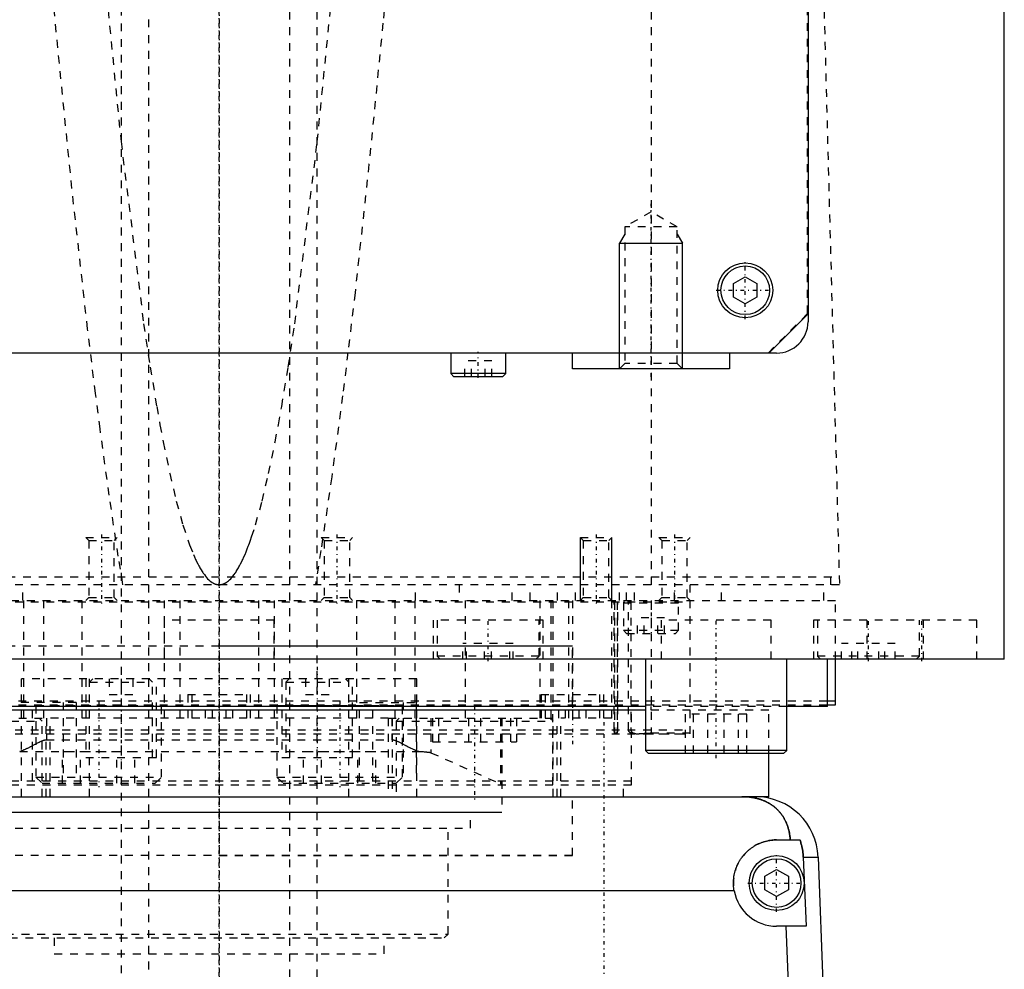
# Model space of a CAD drawing. Extents: x -120 to 120, y -92 to 634.
# Tile 3 of 10: x -25 to 100, y -14 to 106. Entities that reach past the tile are written whole.
import ezdxf

# ---------------------------------------------------------------- set-up
doc = ezdxf.new("R2010")
doc.units = 0
doc.linetypes.add('CENTER', pattern=[1.5, 0.45, -0.5, 0.05, -0.5])
doc.linetypes.add('DASHED', pattern=[2, 1, -1])
for name, color, linetype in [('AM_0', 7, 'CONTINUOUS'), ('AM_10', 7, 'CONTINUOUS'), ('AM_3', 7, 'DASHED'), ('AM_7', 7, 'CENTER')]:
    doc.layers.add(name, color=color, linetype=linetype)

msp = doc.modelspace()

# ---------------------------------------------------------------- linework, layer by layer
at = {"layer": 'AM_0', "color": 7, "linetype": 'CONTINUOUS'}
for p, q in [((75, 380), (75, 68)), ((100, 25), (100, 363)), ((65.5, 72.87), (67, 73.73)), ((65.5, 71.13), (65.5, 72.87)), ((67, 73.73), (68.5, 72.87)), ((68.5, 72.87), (68.5, 71.13)), ((67, 70.27), (65.5, 71.13)), ((68.5, 71.13), (67, 70.27)), ((70, 64), (75, 69)), ((71, 64), (-71, 64)), ((29.5, 64), (29.5, 61.4)), ((36.5, 61.4), (36.5, 64)), ((45, 62), (45, 64)), ((65, 64), (65, 62)), ((65, 62), (45, 62)), ((29.5, 61.4), (29.9, 61)), ((36.5, 61.4), (29.5, 61.4)), ((36.1, 61), (29.9, 61)), ((36.1, 61), (36.5, 61.4)), ((100, 25), (-100, 25)), ((40.35, 25), (40.35, 25)), ((54.29, 25), (54.29, 13.4)), ((72.29, 13.4), (72.29, 25)), ((77.5, 19), (77.5, 25)), ((78.5, 19.2), (78.5, 25)), ((88.79, 25), (88.79, 25.01)), ((54.29, 19), (-54.29, 19)), ((77.5, 19), (72.29, 19)), ((77.57, 19.7), (78.5, 19.7)), ((77.58, 19.2), (78.5, 19.2)), ((54.3, 18.5), (-54.3, 18.5)), ((54.29, 13.4), (54.69, 13)), ((72.29, 13.4), (54.29, 13.4)), ((71.89, 13), (54.69, 13)), ((70, 7.5), (70, 13)), ((71.89, 13), (72.29, 13.4)), ((-68.3, 7.5), (68.3, 7.5)), ((70, 7.5), (66.56, 7.5)), ((71, 2), (73.97, 2)), ((74.4, -0.2), (76.29, -0.2)), ((74.4, -0.2), (74.75, -9)), ((76.29, -0.2), (77.28, -26.54)), ((69.5, -2.63), (71, -1.77)), ((71, -1.77), (72.5, -2.63)), ((69.5, -4.37), (69.5, -2.63)), ((72.5, -2.63), (72.5, -4.37)), ((65.59, -4.5), (-65.59, -4.5)), ((71, -5.23), (69.5, -4.37)), ((72.5, -4.37), (71, -5.23)), ((74.75, -9), (71, -9)), ((72.97, -26.54), (72.2, -9))]:
    msp.add_line(p, q, dxfattribs=at)
for points in [[(72.74, 2, 0), (72.74, 2.05, 0), (72.73, 2.14, 0), (72.72, 2.23, 0), (72.72, 2.27, 0), (72.71, 2.32, 0), (72.7, 2.41, 0), (72.69, 2.5, 0), (72.68, 2.59, 0), (72.66, 2.68, 0), (72.65, 2.76, 0), (72.64, 2.81, 0), (72.63, 2.85, 0), (72.61, 2.94, 0), (72.6, 3.03, 0), (72.58, 3.11, 0), (72.56, 3.2, 0), (72.54, 3.28, 0), (72.52, 3.33, 0), (72.51, 3.37, 0), (72.49, 3.45, 0), (72.46, 3.53, 0), (72.45, 3.58, 0), (72.44, 3.62, 0), (72.41, 3.7, 0), (72.39, 3.78, 0), (72.37, 3.82, 0), (72.36, 3.86, 0), (72.33, 3.94, 0), (72.3, 4.01, 0), (72.27, 4.09, 0), (72.23, 4.17, 0), (72.2, 4.24, 0), (72.18, 4.28, 0), (72.17, 4.32, 0), (72.13, 4.39, 0), (72.1, 4.46, 0), (72.06, 4.54, 0), (72.02, 4.61, 0), (71.98, 4.68, 0), (71.96, 4.71, 0), (71.94, 4.75, 0), (71.9, 4.82, 0), (71.86, 4.89, 0), (71.82, 4.95, 0), (71.78, 5.02, 0), (71.73, 5.08, 0), (71.71, 5.12, 0), (71.69, 5.15, 0), (71.64, 5.21, 0), (71.6, 5.28, 0), (71.55, 5.34, 0), (71.5, 5.4, 0), (71.45, 5.46, 0), (71.43, 5.49, 0), (71.4, 5.52, 0), (71.35, 5.58, 0), (71.3, 5.64, 0), (71.25, 5.7, 0), (71.19, 5.75, 0), (71.14, 5.81, 0), (71.11, 5.84, 0), (71.08, 5.87, 0), (71.03, 5.92, 0), (70.97, 5.98, 0), (70.94, 6, 0), (70.91, 6.03, 0), (70.85, 6.08, 0), (70.79, 6.13, 0), (70.76, 6.16, 0), (70.73, 6.18, 0), (70.67, 6.23, 0), (70.6, 6.28, 0), (70.54, 6.33, 0), (70.47, 6.38, 0), (70.41, 6.43, 0), (70.37, 6.45, 0), (70.34, 6.47, 0), (70.27, 6.52, 0), (70.2, 6.56, 0), (70.13, 6.61, 0), (70.06, 6.65, 0), (69.99, 6.69, 0), (69.95, 6.71, 0), (69.91, 6.73, 0), (69.84, 6.77, 0), (69.76, 6.81, 0), (69.69, 6.85, 0), (69.61, 6.88, 0), (69.53, 6.92, 0), (69.5, 6.94, 0), (69.46, 6.95, 0), (69.38, 6.99, 0), (69.3, 7.02, 0), (69.22, 7.05, 0), (69.13, 7.08, 0), (69.05, 7.11, 0), (69.01, 7.13, 0), (68.97, 7.14, 0), (68.89, 7.17, 0), (68.8, 7.19, 0), (68.72, 7.22, 0), (68.63, 7.24, 0), (68.54, 7.27, 0), (68.5, 7.28, 0), (68.46, 7.29, 0), (68.37, 7.31, 0), (68.28, 7.33, 0), (68.23, 7.34, 0), (68.19, 7.35, 0), (68.1, 7.36, 0), (68.01, 7.38, 0), (67.96, 7.39, 0), (67.91, 7.4, 0), (67.82, 7.41, 0), (67.73, 7.42, 0), (67.64, 7.44, 0), (67.55, 7.45, 0), (67.45, 7.46, 0), (67.41, 7.46, 0), (67.36, 7.47, 0), (67.27, 7.47, 0), (67.17, 7.48, 0), (67.08, 7.49, 0), (66.99, 7.49, 0), (66.89, 7.49, 0), (66.85, 7.5, 0), (66.8, 7.5, 0), (66.7, 7.5, 0), (66.61, 7.5, 0), (66.56, 7.5, 0)], [(65.59, -4.5, 0), (65.58, -4.46, 0), (65.57, -4.37, 0), (65.55, -4.28, 0), (65.55, -4.23, 0), (65.54, -4.19, 0), (65.53, -4.1, 0), (65.52, -4.01, 0), (65.52, -3.92, 0), (65.51, -3.83, 0), (65.51, -3.74, 0), (65.5, -3.7, 0), (65.5, -3.65, 0), (65.5, -3.57, 0), (65.5, -3.48, 0), (65.5, -3.39, 0), (65.5, -3.31, 0), (65.51, -3.22, 0), (65.51, -3.18, 0), (65.51, -3.13, 0), (65.52, -3.04, 0), (65.53, -2.96, 0), (65.53, -2.91, 0), (65.54, -2.87, 0), (65.55, -2.78, 0), (65.56, -2.69, 0), (65.57, -2.65, 0), (65.57, -2.6, 0), (65.59, -2.52, 0), (65.61, -2.43, 0), (65.62, -2.34, 0), (65.64, -2.25, 0), (65.66, -2.17, 0), (65.68, -2.12, 0), (65.69, -2.08, 0), (65.71, -1.99, 0), (65.74, -1.91, 0), (65.76, -1.82, 0), (65.79, -1.74, 0), (65.82, -1.65, 0), (65.84, -1.61, 0), (65.85, -1.57, 0), (65.88, -1.48, 0), (65.92, -1.4, 0), (65.95, -1.32, 0), (65.99, -1.23, 0), (66.03, -1.15, 0), (66.05, -1.11, 0), (66.06, -1.07, 0), (66.11, -0.99, 0), (66.15, -0.91, 0), (66.19, -0.83, 0), (66.23, -0.76, 0), (66.28, -0.68, 0), (66.3, -0.64, 0), (66.32, -0.6, 0), (66.37, -0.53, 0), (66.42, -0.45, 0), (66.47, -0.38, 0), (66.52, -0.31, 0), (66.57, -0.24, 0), (66.6, -0.2, 0), (66.62, -0.17, 0), (66.68, -0.1, 0), (66.73, -0.03, 0), (66.76, 0, 0), (66.79, 0.04, 0), (66.84, 0.1, 0), (66.9, 0.17, 0), (66.93, 0.2, 0), (66.96, 0.23, 0), (67.02, 0.29, 0), (67.08, 0.35, 0), (67.14, 0.41, 0), (67.2, 0.47, 0), (67.26, 0.53, 0), (67.29, 0.56, 0), (67.32, 0.59, 0), (67.39, 0.65, 0), (67.45, 0.7, 0), (67.52, 0.76, 0), (67.59, 0.81, 0), (67.66, 0.87, 0), (67.69, 0.89, 0), (67.73, 0.92, 0), (67.8, 0.97, 0), (67.87, 1.02, 0), (67.95, 1.07, 0), (68.02, 1.12, 0), (68.1, 1.17, 0), (68.14, 1.2, 0), (68.17, 1.22, 0), (68.25, 1.26, 0), (68.33, 1.31, 0), (68.41, 1.35, 0), (68.49, 1.39, 0), (68.57, 1.44, 0), (68.61, 1.46, 0), (68.66, 1.48, 0), (68.74, 1.51, 0), (68.82, 1.55, 0), (68.91, 1.59, 0), (68.99, 1.62, 0), (69.08, 1.65, 0), (69.12, 1.67, 0), (69.17, 1.69, 0), (69.25, 1.72, 0), (69.34, 1.74, 0), (69.38, 1.76, 0), (69.43, 1.77, 0), (69.52, 1.8, 0), (69.61, 1.82, 0), (69.65, 1.83, 0), (69.7, 1.84, 0), (69.79, 1.86, 0), (69.88, 1.88, 0), (69.97, 1.9, 0), (70.06, 1.92, 0), (70.15, 1.93, 0), (70.19, 1.94, 0), (70.24, 1.95, 0), (70.33, 1.96, 0), (70.42, 1.97, 0), (70.51, 1.98, 0), (70.6, 1.99, 0), (70.69, 1.99, 0), (70.73, 1.99, 0), (70.78, 2, 0), (70.87, 2, 0), (70.96, 2, 0), (71, 2, 0)], [(73.97, 2, 0), (73.99, 1.94, 0), (74.03, 1.83, 0), (74.07, 1.71, 0), (74.09, 1.65, 0), (74.1, 1.59, 0), (74.14, 1.47, 0), (74.17, 1.34, 0), (74.2, 1.22, 0), (74.23, 1.1, 0), (74.26, 0.97, 0), (74.27, 0.91, 0), (74.28, 0.85, 0), (74.3, 0.72, 0), (74.32, 0.6, 0), (74.34, 0.47, 0), (74.35, 0.35, 0), (74.37, 0.23, 0), (74.37, 0.16, 0), (74.38, 0.1, 0), (74.39, -0.02, 0), (74.39, -0.14, 0), (74.4, -0.2, 0)]]:
    msp.add_polyline3d(points, dxfattribs=at)
for centre, radius in [((67, 72), 3.5), ((67, 72), 3.1), ((71, -3.5), 3.5), ((71, -3.5), 3.1)]:
    msp.add_circle(centre, radius, dxfattribs=at)
for centre, radius, start, end in [((71, 68), 4, 270, 0), ((68.3, -0.5), 8, 2.139, 90), ((71, -3.5), 5.5, 190.4757, 270)]:
    msp.add_arc(centre, radius, start, end, dxfattribs=at)
at = {"layer": 'AM_10', "color": 7, "linetype": 'CONTINUOUS'}
for p, q in [((51.68, 79.17), (51, 78)), ((58.32, 79.17), (59, 78)), ((51, 62), (51, 78)), ((51, 78), (59, 78)), ((59, 62), (59, 78)), ((46, 32.5), (46, 40.5)), ((50, 32.5), (50, 40.5))]:
    msp.add_line(p, q, dxfattribs=at)
at = {"layer": 'AM_3', "color": 6, "linetype": 'DASHED'}
for p, q in [((-9, 600.5), (-9, -59.5)), ((9, -59.5), (9, 600.5)), ((-12.5, 388), (-12.5, -17.5)), ((12.5, -17.5), (12.5, 388)), ((74.95, 69.05), (74.95, 374.95)), ((55.06, 34.5), (55.06, 116.6)), ((76.83, 115.63), (79, 34.5)), ((55, 82), (51.68, 80.08)), ((58.32, 80.08), (55, 82)), ((51.68, 80.08), (51.68, 62.68)), ((58.32, 80.08), (51.68, 80.08)), ((58.32, 62.68), (58.32, 80.08)), ((69.95, 64.05), (74.95, 69.05)), ((-69.95, 64.05), (69.95, 64.05)), ((31.27, 61), (31.27, 63)), ((34.73, 63), (31.27, 63)), ((32.13, 61), (32.13, 63)), ((33.87, 61), (33.87, 63)), ((34.73, 61), (34.73, 63)), ((51.68, 62.68), (51, 62)), ((58.32, 62.68), (51.68, 62.68)), ((59, 62), (58.32, 62.68)), ((-15.75, 58.84), (-15.75, 58.88)), ((-17, 40.5), (-16.62, 40.12)), ((-17, 40.5), (-13, 40.5)), ((-13.38, 40.12), (-13, 40.5)), ((13, 40.5), (13.38, 40.12)), ((13, 40.5), (17, 40.5)), ((16.62, 40.12), (17, 40.5)), ((46, 40.5), (46.38, 40.12)), ((46, 40.5), (50, 40.5)), ((49.62, 40.12), (50, 40.5)), ((56, 40.5), (56.38, 40.12)), ((56, 40.5), (60, 40.5)), ((59.62, 40.12), (60, 40.5)), ((-16.62, 40.12), (-16.62, 32.88)), ((-16.62, 40.12), (-13.38, 40.12)), ((-13.38, 32.88), (-13.38, 40.12)), ((13.38, 40.12), (13.38, 32.88)), ((13.38, 40.12), (16.62, 40.12)), ((16.62, 32.88), (16.62, 40.12)), ((46.38, 40.12), (46.38, 32.88)), ((46.38, 40.12), (49.62, 40.12)), ((49.62, 32.88), (49.62, 40.12)), ((56.38, 40.12), (56.38, 32.88)), ((56.38, 40.12), (59.62, 40.12)), ((59.62, 32.88), (59.62, 40.12)), ((-78.97, 35.5), (78.97, 35.5)), ((60, 15.5), (60, 35.5)), ((77.86, 35.5), (77.86, 34.5)), ((79, 34.5), (-79, 34.5)), ((-25, 32.5), (-25, 34.5)), ((25, 32.5), (25, 34.5)), ((30.58, 34.5), (30.58, 32.5)), ((37.31, 32.5), (37.31, 34.5)), ((39.62, 32.5), (39.62, 34.5)), ((43.08, 32.5), (43.08, 34.5)), ((45.38, 32.5), (45.38, 34.5)), ((50, 17.5), (50, 34.5)), ((51, 32.5), (51, 34.5)), ((51.9, 32.5), (51.9, 34.5)), ((52.9, 32.5), (52.9, 34.5)), ((58, 32.5), (58, 34.5)), ((64, 32.5), (64, 34.5)), ((77, 32.5), (77, 34.5)), ((-16.62, 32.88), (-17, 32.5)), ((-16.62, 32.88), (-13.38, 32.88)), ((-13, 32.5), (-13.38, 32.88)), ((13.38, 32.88), (13, 32.5)), ((13.38, 32.88), (16.62, 32.88)), ((17, 32.5), (16.62, 32.88)), ((46.38, 32.88), (46, 32.5)), ((46.38, 32.88), (49.62, 32.88)), ((50, 32.5), (49.62, 32.88)), ((56.38, 32.88), (56, 32.5)), ((56.38, 32.88), (59.62, 32.88)), ((60, 32.5), (59.62, 32.88)), ((-78.5, 32.5), (78.5, 32.5)), ((-60, 32.3), (60, 32.3)), ((-24.92, 32.5), (-24.92, 17.5)), ((-22.36, 32.5), (-22.36, 17.5)), ((-17.5, 32.5), (-17.5, 17.5)), ((-7, 32.5), (-7, 17.5)), ((-5, 32.5), (-5, 17.5)), ((5, 32.5), (5, 17.5)), ((7, 32.5), (7, 17.5)), ((17.5, 32.5), (17.5, 17.5)), ((22.36, 32.5), (22.36, 17.5)), ((24.92, 32.5), (24.92, 17.5)), ((31.31, 32.5), (31.31, 17.5)), ((40.83, 32.5), (40.83, 17.5)), ((42.23, 32.5), (42.23, 17.5)), ((42.5, 32.5), (42.5, 19.2)), ((44.5, 32.5), (44.5, 17.5)), ((45, 32.5), (45, 17.5)), ((50.32, 16), (50.32, 32.3)), ((50.36, 32.3), (50.36, 16)), ((50.69, 32.3), (50.69, 16)), ((50.79, 16), (50.79, 32.3)), ((51.5, 32.2), (51.5, 28.7)), ((51.5, 32.2), (58.5, 32.2)), ((52.15, 16), (52.15, 32.3)), ((52.44, 32.3), (52.44, 16)), ((55, 32.3), (55, 15.5)), ((58.5, 28.7), (58.5, 32.2)), ((78.5, 25), (78.5, 32.5)), ((53.27, 28.3), (53.27, 30.3)), ((56.73, 30.3), (53.27, 30.3)), ((54.13, 28.3), (54.13, 30.3)), ((55.87, 28.3), (55.87, 30.3)), ((56.73, 28.3), (56.73, 30.3)), ((-7, 30), (-7, 25)), ((7, 30), (-7, 30)), ((7, 25), (7, 30)), ((27.25, 30), (27.25, 25)), ((41.25, 30), (27.25, 30)), ((27.75, 30), (27.75, 25.4)), ((40.75, 25.4), (40.75, 30)), ((41.25, 25), (41.25, 30)), ((56.29, 30), (56.29, 25)), ((70.29, 30), (56.29, 30)), ((70.29, 25), (70.29, 30)), ((75.69, 30), (75.69, 25)), ((96.5, 30), (75.69, 30)), ((76.19, 30), (76.19, 25.4)), ((82.5, 30), (82.5, 25)), ((89.19, 25.4), (89.19, 30)), ((89.69, 25), (89.69, 30)), ((96.5, 25), (96.5, 30)), ((51.5, 28.7), (51.9, 28.3)), ((51.5, 28.7), (58.5, 28.7)), ((51.9, 28.3), (58.1, 28.3)), ((58.1, 28.3), (58.5, 28.7)), ((-45, 26.7), (45, 26.7)), ((0, 26.7), (45, 26.7)), ((31.05, 25), (31.05, 27)), ((37.45, 27), (31.05, 27)), ((31.5, 25), (31.5, 27)), ((33.8, 25), (33.8, 27)), ((34.7, 25), (34.7, 27)), ((37, 25), (37, 27)), ((37.45, 25), (37.45, 27)), ((45, 19.2), (45, 26.7)), ((79.25, 25), (79.25, 27)), ((86.12, 27), (79.25, 27)), ((80.58, 25), (80.58, 27)), ((81.36, 25), (81.36, 27)), ((84.01, 25), (84.01, 27)), ((84.8, 25), (84.8, 27)), ((86.12, 25), (86.12, 27)), ((27.75, 25.4), (28.15, 25)), ((40.75, 25.4), (27.75, 25.4)), ((40.35, 25), (40.75, 25.4)), ((76.19, 25.4), (76.59, 25)), ((89.19, 25.4), (76.19, 25.4)), ((88.79, 25.01), (89.19, 25.4)), ((-25.16, 7.5), (-25.16, 22.5)), ((25.16, 22.5), (-25.16, 22.5)), ((-17, 22.5), (-17, 12.5)), ((-16.1, 22.5), (-16.5, 22.1)), ((-16.5, 7.5), (-16.5, 22.5)), ((-16.5, 22.1), (-8.5, 22.1)), ((-14, 22.5), (-14, 20.5)), ((-12.5, 22.5), (-12.5, 20.5)), ((-11, 22.5), (-11, 20.5)), ((-8.5, 22.1), (-8.9, 22.5)), ((-8.5, 12.5), (-8.5, 22.1)), ((-8, 12.5), (-8, 22.5)), ((8, 22.5), (8, 12.5)), ((8.9, 22.5), (8.5, 22.1)), ((8.5, 22.1), (8.5, 12.5)), ((8.5, 22.1), (16.5, 22.1)), ((11, 22.5), (11, 20.5)), ((12.5, 22.5), (12.5, 20.5)), ((14, 22.5), (14, 20.5)), ((16.5, 22.1), (16.1, 22.5)), ((16.5, 7.5), (16.5, 22.5)), ((17, 12.5), (17, 22.5)), ((25.16, 7.5), (25.16, 22.5)), ((-14, 20.5), (-11, 20.5)), ((-4, 20.5), (-4, 17.5)), ((-4, 20.5), (4, 20.5)), ((-3.5, 20.5), (-3.5, 17.5)), ((3.5, 17.5), (3.5, 20.5)), ((4, 17.5), (4, 20.5)), ((11, 20.5), (14, 20.5)), ((41, 20.5), (41, 17.5)), ((41, 20.5), (49, 20.5)), ((41.5, 20.5), (41.5, 17.5)), ((48.5, 17.5), (48.5, 20.5)), ((49, 17.5), (49, 20.5)), ((-77.58, 19.2), (77.58, 19.2)), ((-77.57, 19.7), (77.57, 19.7)), ((-18.23, 19.5), (-25.44, 19.5)), ((-23.77, 9.5), (-23.77, 19.5)), ((-23.25, 19.2), (-23.35, 19.1)), ((-23.35, 19.1), (-23.35, 10)), ((-23.35, 19.1), (-7.35, 19.1)), ((-19.89, 19.5), (-19.89, 9.5)), ((-18.23, 19.5), (-18.23, 9.5)), ((-7.35, 19.1), (-7.45, 19.2)), ((-7.35, 10), (-7.35, 19.1)), ((7.45, 19.2), (7.35, 19.1)), ((7.35, 19.1), (7.35, 10)), ((7.35, 19.1), (23.35, 19.1)), ((17.89, 19.5), (25.09, 19.5)), ((17.89, 9.5), (17.89, 19.5)), ((19.55, 9.5), (19.55, 19.5)), ((23.35, 19.1), (23.25, 19.2)), ((23.35, 10), (23.35, 19.1)), ((23.43, 19.5), (23.43, 9.5)), ((25.09, 19.5), (25.09, 9.5)), ((42.5, 9), (42.5, 19.2)), ((52.5, 9), (52.5, 19.2)), ((72.29, 19), (54.29, 19)), ((55, 18.5), (55, 19)), ((-1.73, 17.5), (-1.73, 18.5)), ((-0.87, 17.5), (-0.87, 18.5)), ((0.87, 17.5), (0.87, 18.5)), ((1.73, 17.5), (1.73, 18.5)), ((43.27, 17.5), (43.27, 18.5)), ((44.13, 17.5), (44.13, 18.5)), ((45.87, 17.5), (45.87, 18.5)), ((46.73, 17.5), (46.73, 18.5)), ((70, 18.5), (54.3, 18.5)), ((59.38, 13), (59.38, 18)), ((67.19, 18), (59.38, 18)), ((60.43, 13), (60.43, 18)), ((62.24, 13), (62.24, 18)), ((64.33, 13), (64.33, 18)), ((66.14, 13), (66.14, 18)), ((67.19, 13), (67.19, 18)), ((70, 13), (70, 18.5)), ((-43.53, 17.5), (-21.53, 17.5)), ((-42.53, 17.1), (-22.53, 17.1)), ((-22.53, 17.1), (-22.93, 17.5)), ((-22.53, 7.5), (-22.53, 17.1)), ((-22.03, 7.5), (-22.03, 17.5)), ((-22, 17.5), (-22, 14.74)), ((21.53, 17.5), (-21.53, 17.5)), ((-21.53, 7.5), (-21.53, 17.5)), ((21.53, 17.5), (21.53, 7.5)), ((21.53, 17.5), (43.53, 17.5)), ((22, 17.5), (22, 14.74)), ((22.03, 17.5), (22.03, 7.5)), ((22.93, 17.5), (22.53, 17.1)), ((22.53, 17.1), (22.53, 7.5)), ((22.53, 17.1), (42.53, 17.1)), ((26.96, 17.5), (26.96, 13.1)), ((27.19, 17.5), (27.19, 14.5)), ((27.95, 17.5), (27.95, 14.5)), ((31.77, 17.5), (31.77, 14.5)), ((33.28, 17.5), (33.28, 14.5)), ((35.82, 17.5), (35.82, 9.14)), ((36, 17.5), (36, 5.5)), ((37.11, 17.5), (37.11, 14.5)), ((37.86, 17.5), (37.86, 14.5)), ((42.53, 17.1), (42.13, 17.5)), ((42.53, 7.5), (42.53, 17.1)), ((43.03, 7.5), (43.03, 17.5)), ((50, 17.5), (43.53, 17.5)), ((43.53, 7.5), (43.53, 17.5)), ((-60, 16), (60, 16)), ((-60, 15.5), (60, 15.5)), ((54.31, 15.5), (60, 15.5)), ((60, 15.57), (55, 15.57)), ((-23.77, 14.01), (-23.35, 14.24)), ((-22.03, 14.74), (22.03, 14.74)), ((23.35, 14.24), (23.43, 14.2)), ((27.19, 14.5), (37.86, 14.5)), ((-25.41, 13.27), (25.41, 13.27)), ((-19.97, 9.2), (-19.97, 13.2)), ((-10.73, 13.2), (-19.97, 13.2)), ((-17.66, 9.2), (-17.66, 13.2)), ((-13.04, 9.2), (-13.04, 13.2)), ((-10.73, 9.2), (-10.73, 13.2)), ((10.73, 9.2), (10.73, 13.2)), ((19.97, 13.2), (10.73, 13.2)), ((13.04, 9.2), (13.04, 13.2)), ((17.66, 9.2), (17.66, 13.2)), ((19.97, 9.2), (19.97, 13.2)), ((25.1, 13.38), (25.16, 13.36)), ((26.96, 13.1), (35.82, 9.14)), ((-17, 12.5), (-8, 12.5)), ((8, 12.5), (17, 12.5)), ((-52.5, 9.5), (52.5, 9.5)), ((-52.5, 9), (52.5, 9)), ((-23.35, 10), (-22.55, 9.2)), ((-23.35, 10), (-7.35, 10)), ((-22.55, 9.2), (-8.15, 9.2)), ((-8.15, 9.2), (-7.35, 10)), ((7.35, 10), (8.15, 9.2)), ((7.35, 10), (23.35, 10)), ((8.15, 9.2), (22.55, 9.2)), ((22.55, 9.2), (23.35, 10)), ((51.5, 7.5), (51.5, 9)), ((45, 0), (45, 7.5)), ((45, 0), (45, 7.5)), ((-36, 5.52), (36, 5.52)), ((36, 5.5), (-36, 5.5)), ((32, 3.5), (32, 5.5)), ((-32, 3.5), (32, 3.5)), ((29.17, -10), (29.17, 3.5)), ((45, 0), (-45, 0)), ((0, 0), (45, 0)), ((-29.18, -10), (29.17, -10)), ((28.67, -10.5), (29.17, -10)), ((-28.68, -10.5), (28.67, -10.5)), ((-21, -10.5), (-21, -12.5)), ((21, -12.5), (21, -10.5)), ((-21, -12.5), (21, -12.5))]:
    msp.add_line(p, q, dxfattribs=at)
for points in [[(-15.75, 58.88, 0), (-16.76, 67.08, 0), (-18.76, 84.99, 0), (-20.75, 104.91, 0), (-21.74, 115.63, 0)], [(-14.95, 115.63, 0), (-12.5, 90.94, 0), (-9.62, 67.74, 0), (-8.79, 62.22, 0), (-7.96, 57.2, 0), (-7.54, 54.88, 0), (-7.13, 52.68, 0), (-6.29, 48.66, 0), (-5.46, 45.14, 0), (-4.62, 42.12, 0), (-3.78, 39.6, 0), (-3.29, 38.36, 0), (-3.15, 38.04, 0), (-3.01, 37.73, 0), (-2.94, 37.59, 0), (-2.87, 37.44, 0), (-2.73, 37.16, 0), (-2.59, 36.89, 0), (-2.52, 36.77, 0), (-2.45, 36.64, 0), (-2.31, 36.41, 0), (-2.17, 36.18, 0), (-2.1, 36.07, 0), (-2.03, 35.97, 0), (-1.89, 35.78, 0), (-1.75, 35.59, 0), (-1.61, 35.43, 0), (-1.47, 35.27, 0), (-1.33, 35.13, 0), (-1.26, 35.07, 0), (-1.19, 35.01, 0), (-1.05, 34.89, 0), (-0.91, 34.8, 0), (-0.83, 34.74, 0), (-0.81, 34.73, 0), (-0.78, 34.72, 0), (-0.77, 34.71, 0), (-0.76, 34.71, 0), (-0.74, 34.69, 0), (-0.71, 34.68, 0), (-0.69, 34.67, 0), (-0.67, 34.66, 0), (-0.64, 34.65, 0), (-0.63, 34.64, 0), (-0.62, 34.64, 0), (-0.6, 34.63, 0), (-0.57, 34.62, 0), (-0.55, 34.61, 0), (-0.53, 34.6, 0), (-0.5, 34.59, 0), (-0.49, 34.59, 0), (-0.48, 34.58, 0), (-0.46, 34.57, 0), (-0.43, 34.57, 0), (-0.42, 34.56, 0), (-0.41, 34.56, 0), (-0.39, 34.55, 0), (-0.36, 34.55, 0), (-0.35, 34.54, 0), (-0.34, 34.54, 0), (-0.32, 34.54, 0), (-0.29, 34.53, 0), (-0.27, 34.53, 0), (-0.25, 34.52, 0), (-0.22, 34.52, 0), (-0.21, 34.52, 0), (-0.2, 34.51, 0), (-0.18, 34.51, 0), (-0.15, 34.51, 0), (-0.13, 34.51, 0), (-0.11, 34.5, 0), (-0.08, 34.5, 0), (-0.07, 34.5, 0), (-0.06, 34.5, 0), (-0.04, 34.5, 0), (-0.01, 34.5, 0), (0, 34.5, 0)], [(0, 34.5, 0), (0.01, 34.5, 0), (0.04, 34.5, 0), (0.06, 34.5, 0), (0.07, 34.5, 0), (0.08, 34.5, 0), (0.11, 34.5, 0), (0.13, 34.51, 0), (0.15, 34.51, 0), (0.18, 34.51, 0), (0.2, 34.51, 0), (0.21, 34.52, 0), (0.22, 34.52, 0), (0.25, 34.52, 0), (0.27, 34.53, 0), (0.29, 34.53, 0), (0.32, 34.54, 0), (0.34, 34.54, 0), (0.35, 34.54, 0), (0.36, 34.55, 0), (0.39, 34.55, 0), (0.41, 34.56, 0), (0.42, 34.56, 0), (0.43, 34.57, 0), (0.46, 34.57, 0), (0.48, 34.58, 0), (0.49, 34.59, 0), (0.5, 34.59, 0), (0.53, 34.6, 0), (0.55, 34.61, 0), (0.57, 34.62, 0), (0.6, 34.63, 0), (0.62, 34.64, 0), (0.63, 34.64, 0), (0.64, 34.65, 0), (0.67, 34.66, 0), (0.69, 34.67, 0), (0.71, 34.68, 0), (0.74, 34.69, 0), (0.76, 34.71, 0), (0.77, 34.71, 0), (0.78, 34.72, 0), (0.81, 34.73, 0), (0.83, 34.74, 0), (0.85, 34.76, 0), (0.88, 34.77, 0), (0.9, 34.79, 0), (0.91, 34.8, 0), (0.92, 34.8, 0), (0.95, 34.82, 0), (0.97, 34.83, 0), (1.05, 34.89, 0), (1.19, 35.01, 0), (1.26, 35.07, 0), (1.33, 35.13, 0), (1.47, 35.27, 0), (1.61, 35.43, 0), (1.75, 35.59, 0), (1.89, 35.78, 0), (2.03, 35.97, 0), (2.1, 36.07, 0), (2.17, 36.18, 0), (2.31, 36.41, 0), (2.45, 36.64, 0), (2.52, 36.77, 0), (2.59, 36.89, 0), (2.73, 37.16, 0), (2.87, 37.44, 0), (2.94, 37.59, 0), (3.01, 37.73, 0), (3.15, 38.04, 0), (3.29, 38.36, 0), (3.43, 38.7, 0), (3.57, 39.05, 0), (3.71, 39.41, 0), (3.78, 39.6, 0), (3.85, 39.79, 0), (3.99, 40.18, 0), (4.13, 40.59, 0), (4.62, 42.12, 0), (5.46, 45.14, 0), (6.29, 48.66, 0), (7.13, 52.68, 0), (7.54, 54.88, 0), (7.96, 57.2, 0), (8.79, 62.22, 0), (9.62, 67.74, 0), (12.5, 90.94, 0), (14.95, 115.63, 0)], [(21.74, 115.63, 0), (20.86, 106.04, 0), (19.08, 88.06, 0), (17.3, 71.69, 0), (16.4, 64.1, 0)], [(16.4, 64.1, 0), (15.71, 58.58, 0), (14.34, 48.23, 0), (12.95, 38.84, 0), (12.26, 34.5, 0)], [(-12.26, 34.5, 0), (-12.85, 38.14, 0), (-14.01, 45.91, 0), (-15.17, 54.36, 0), (-15.75, 58.84, 0)], [(50.43, 15.5, 0), (50.43, 15.5, 0), (50.43, 15.5, 0), (50.43, 15.5, 0), (50.43, 15.5, 0), (50.42, 15.5, 0), (50.42, 15.5, 0), (50.42, 15.5, 0), (50.42, 15.5, 0), (50.42, 15.5, 0), (50.42, 15.5, 0), (50.41, 15.5, 0), (50.41, 15.5, 0), (50.41, 15.51, 0), (50.41, 15.51, 0), (50.41, 15.51, 0), (50.41, 15.51, 0), (50.4, 15.51, 0), (50.4, 15.51, 0), (50.4, 15.51, 0), (50.4, 15.51, 0), (50.4, 15.52, 0), (50.4, 15.52, 0), (50.4, 15.52, 0), (50.39, 15.52, 0), (50.39, 15.52, 0), (50.39, 15.52, 0), (50.39, 15.52, 0), (50.39, 15.53, 0), (50.39, 15.53, 0), (50.39, 15.53, 0), (50.38, 15.53, 0), (50.38, 15.54, 0), (50.38, 15.54, 0), (50.38, 15.54, 0), (50.38, 15.54, 0), (50.38, 15.54, 0), (50.38, 15.55, 0), (50.37, 15.55, 0), (50.37, 15.55, 0), (50.37, 15.56, 0), (50.37, 15.56, 0), (50.37, 15.56, 0), (50.37, 15.56, 0), (50.37, 15.57, 0), (50.37, 15.57, 0), (50.36, 15.57, 0), (50.36, 15.58, 0), (50.36, 15.58, 0), (50.36, 15.58, 0), (50.36, 15.59, 0), (50.36, 15.59, 0), (50.36, 15.6, 0), (50.36, 15.6, 0), (50.36, 15.6, 0), (50.36, 15.6, 0), (50.35, 15.61, 0), (50.35, 15.61, 0), (50.35, 15.62, 0), (50.35, 15.62, 0), (50.35, 15.63, 0), (50.35, 15.63, 0), (50.35, 15.63, 0), (50.35, 15.64, 0), (50.35, 15.64, 0), (50.35, 15.64, 0), (50.35, 15.65, 0), (50.34, 15.65, 0), (50.34, 15.66, 0), (50.34, 15.66, 0), (50.34, 15.66, 0), (50.34, 15.67, 0), (50.34, 15.67, 0), (50.34, 15.68, 0), (50.34, 15.68, 0), (50.34, 15.69, 0), (50.34, 15.69, 0), (50.34, 15.69, 0), (50.34, 15.7, 0), (50.34, 15.71, 0), (50.33, 15.71, 0), (50.33, 15.72, 0), (50.33, 15.72, 0), (50.33, 15.73, 0), (50.33, 15.73, 0), (50.33, 15.74, 0), (50.33, 15.74, 0), (50.33, 15.75, 0), (50.33, 15.76, 0), (50.33, 15.76, 0), (50.33, 15.77, 0), (50.33, 15.77, 0), (50.33, 15.78, 0), (50.33, 15.78, 0), (50.33, 15.79, 0), (50.33, 15.8, 0), (50.32, 15.8, 0), (50.32, 15.81, 0), (50.32, 15.81, 0), (50.32, 15.82, 0), (50.32, 15.82, 0), (50.32, 15.83, 0), (50.32, 15.84, 0), (50.32, 15.84, 0), (50.32, 15.85, 0), (50.32, 15.85, 0), (50.32, 15.86, 0), (50.32, 15.87, 0), (50.32, 15.87, 0), (50.32, 15.87, 0), (50.32, 15.88, 0), (50.32, 15.89, 0), (50.32, 15.89, 0), (50.32, 15.9, 0), (50.32, 15.9, 0), (50.32, 15.91, 0), (50.32, 15.92, 0), (50.32, 15.92, 0), (50.32, 15.93, 0), (50.32, 15.94, 0), (50.32, 15.94, 0), (50.32, 15.95, 0), (50.32, 15.95, 0), (50.32, 15.96, 0), (50.32, 15.97, 0), (50.32, 15.98, 0), (50.32, 15.98, 0), (50.32, 15.98, 0), (50.32, 15.99, 0), (50.32, 16, 0), (50.32, 16, 0)], [(50.36, 16, 0), (50.36, 16, 0), (50.36, 15.99, 0), (50.36, 15.98, 0), (50.36, 15.98, 0), (50.36, 15.97, 0), (50.36, 15.97, 0), (50.36, 15.96, 0), (50.36, 15.95, 0), (50.36, 15.95, 0), (50.36, 15.94, 0), (50.36, 15.93, 0), (50.36, 15.93, 0), (50.36, 15.92, 0), (50.36, 15.92, 0), (50.36, 15.91, 0), (50.36, 15.9, 0), (50.36, 15.89, 0), (50.36, 15.89, 0), (50.36, 15.89, 0), (50.36, 15.88, 0), (50.36, 15.87, 0), (50.36, 15.87, 0), (50.36, 15.87, 0), (50.36, 15.86, 0), (50.36, 15.85, 0), (50.36, 15.85, 0), (50.36, 15.84, 0), (50.36, 15.84, 0), (50.36, 15.83, 0), (50.36, 15.82, 0), (50.36, 15.82, 0), (50.36, 15.81, 0), (50.37, 15.81, 0), (50.37, 15.8, 0), (50.37, 15.8, 0), (50.37, 15.79, 0), (50.37, 15.78, 0), (50.37, 15.77, 0), (50.37, 15.77, 0), (50.37, 15.76, 0), (50.37, 15.76, 0), (50.37, 15.75, 0), (50.37, 15.75, 0), (50.37, 15.74, 0), (50.37, 15.74, 0), (50.37, 15.73, 0), (50.37, 15.73, 0), (50.38, 15.72, 0), (50.38, 15.72, 0), (50.38, 15.71, 0), (50.38, 15.71, 0), (50.38, 15.7, 0), (50.38, 15.69, 0), (50.38, 15.69, 0), (50.38, 15.69, 0), (50.38, 15.68, 0), (50.38, 15.68, 0), (50.38, 15.67, 0), (50.39, 15.67, 0), (50.39, 15.66, 0), (50.39, 15.66, 0), (50.39, 15.66, 0), (50.39, 15.65, 0), (50.39, 15.65, 0), (50.39, 15.64, 0), (50.39, 15.64, 0), (50.39, 15.64, 0), (50.39, 15.63, 0), (50.4, 15.63, 0), (50.4, 15.63, 0), (50.4, 15.62, 0), (50.4, 15.62, 0), (50.4, 15.61, 0), (50.4, 15.61, 0), (50.4, 15.6, 0), (50.4, 15.6, 0), (50.4, 15.6, 0), (50.41, 15.59, 0), (50.41, 15.59, 0), (50.41, 15.59, 0), (50.41, 15.58, 0), (50.41, 15.58, 0), (50.41, 15.58, 0), (50.41, 15.57, 0), (50.42, 15.57, 0), (50.42, 15.57, 0), (50.42, 15.56, 0), (50.42, 15.56, 0), (50.42, 15.56, 0), (50.42, 15.55, 0), (50.42, 15.55, 0), (50.43, 15.55, 0), (50.43, 15.55, 0), (50.43, 15.54, 0), (50.43, 15.54, 0), (50.43, 15.54, 0), (50.44, 15.54, 0), (50.44, 15.53, 0), (50.44, 15.53, 0), (50.44, 15.53, 0), (50.44, 15.53, 0), (50.44, 15.53, 0), (50.45, 15.52, 0), (50.45, 15.52, 0), (50.45, 15.52, 0), (50.45, 15.52, 0), (50.45, 15.52, 0), (50.45, 15.52, 0), (50.45, 15.51, 0), (50.46, 15.51, 0), (50.46, 15.51, 0), (50.46, 15.51, 0), (50.46, 15.51, 0), (50.46, 15.51, 0), (50.47, 15.51, 0), (50.47, 15.51, 0), (50.47, 15.51, 0), (50.47, 15.5, 0), (50.47, 15.5, 0), (50.47, 15.5, 0), (50.48, 15.5, 0), (50.48, 15.5, 0), (50.48, 15.5, 0), (50.48, 15.5, 0), (50.49, 15.5, 0), (50.49, 15.5, 0), (50.49, 15.5, 0), (50.49, 15.5, 0), (50.49, 15.5, 0), (50.49, 15.5, 0)], [(50.69, 16, 0), (50.69, 16, 0), (50.69, 15.99, 0), (50.69, 15.98, 0), (50.69, 15.98, 0), (50.69, 15.97, 0), (50.69, 15.97, 0), (50.69, 15.96, 0), (50.69, 15.95, 0), (50.69, 15.95, 0), (50.69, 15.94, 0), (50.69, 15.93, 0), (50.69, 15.93, 0), (50.69, 15.92, 0), (50.69, 15.92, 0), (50.69, 15.91, 0), (50.69, 15.9, 0), (50.69, 15.89, 0), (50.69, 15.89, 0), (50.69, 15.89, 0), (50.68, 15.88, 0), (50.68, 15.87, 0), (50.68, 15.87, 0), (50.68, 15.86, 0), (50.68, 15.86, 0), (50.68, 15.85, 0), (50.68, 15.85, 0), (50.68, 15.84, 0), (50.68, 15.84, 0), (50.68, 15.83, 0), (50.68, 15.82, 0), (50.68, 15.81, 0), (50.67, 15.81, 0), (50.67, 15.8, 0), (50.67, 15.8, 0), (50.67, 15.79, 0), (50.67, 15.79, 0), (50.67, 15.78, 0), (50.67, 15.77, 0), (50.67, 15.77, 0), (50.66, 15.76, 0), (50.66, 15.76, 0), (50.66, 15.75, 0), (50.66, 15.75, 0), (50.66, 15.74, 0), (50.66, 15.73, 0), (50.66, 15.73, 0), (50.65, 15.72, 0), (50.65, 15.72, 0), (50.65, 15.72, 0), (50.65, 15.71, 0), (50.65, 15.7, 0), (50.65, 15.7, 0), (50.64, 15.69, 0), (50.64, 15.69, 0), (50.64, 15.69, 0), (50.64, 15.68, 0), (50.64, 15.68, 0), (50.64, 15.67, 0), (50.63, 15.66, 0), (50.63, 15.66, 0), (50.63, 15.66, 0), (50.63, 15.65, 0), (50.63, 15.65, 0), (50.63, 15.64, 0), (50.62, 15.64, 0), (50.62, 15.64, 0), (50.62, 15.63, 0), (50.62, 15.63, 0), (50.62, 15.63, 0), (50.62, 15.63, 0), (50.61, 15.62, 0), (50.61, 15.62, 0), (50.61, 15.61, 0), (50.61, 15.61, 0), (50.61, 15.6, 0), (50.6, 15.6, 0), (50.6, 15.6, 0), (50.6, 15.59, 0), (50.6, 15.59, 0), (50.6, 15.59, 0), (50.59, 15.58, 0), (50.59, 15.58, 0), (50.59, 15.58, 0), (50.59, 15.57, 0), (50.59, 15.57, 0), (50.58, 15.57, 0), (50.58, 15.56, 0), (50.58, 15.56, 0), (50.58, 15.56, 0), (50.58, 15.55, 0), (50.57, 15.55, 0), (50.57, 15.55, 0), (50.57, 15.55, 0), (50.57, 15.54, 0), (50.56, 15.54, 0), (50.56, 15.54, 0), (50.56, 15.54, 0), (50.56, 15.54, 0), (50.56, 15.53, 0), (50.55, 15.53, 0), (50.55, 15.53, 0), (50.55, 15.53, 0), (50.55, 15.52, 0), (50.54, 15.52, 0), (50.54, 15.52, 0), (50.54, 15.52, 0), (50.54, 15.52, 0), (50.54, 15.52, 0), (50.54, 15.52, 0), (50.53, 15.51, 0), (50.53, 15.51, 0), (50.53, 15.51, 0), (50.53, 15.51, 0), (50.53, 15.51, 0), (50.52, 15.51, 0), (50.52, 15.51, 0), (50.52, 15.51, 0), (50.52, 15.5, 0), (50.51, 15.5, 0), (50.51, 15.5, 0), (50.51, 15.5, 0), (50.51, 15.5, 0), (50.51, 15.5, 0), (50.5, 15.5, 0), (50.5, 15.5, 0), (50.5, 15.5, 0), (50.5, 15.5, 0), (50.5, 15.5, 0), (50.49, 15.5, 0), (50.49, 15.5, 0)], [(50.56, 15.5, 0), (50.57, 15.5, 0), (50.57, 15.5, 0), (50.57, 15.5, 0), (50.57, 15.5, 0), (50.57, 15.5, 0), (50.58, 15.5, 0), (50.58, 15.5, 0), (50.58, 15.5, 0), (50.58, 15.5, 0), (50.59, 15.5, 0), (50.59, 15.5, 0), (50.59, 15.5, 0), (50.59, 15.51, 0), (50.6, 15.51, 0), (50.6, 15.51, 0), (50.6, 15.51, 0), (50.6, 15.51, 0), (50.61, 15.51, 0), (50.61, 15.51, 0), (50.61, 15.51, 0), (50.61, 15.51, 0), (50.61, 15.52, 0), (50.62, 15.52, 0), (50.62, 15.52, 0), (50.62, 15.52, 0), (50.62, 15.52, 0), (50.62, 15.52, 0), (50.63, 15.53, 0), (50.63, 15.53, 0), (50.63, 15.53, 0), (50.64, 15.53, 0), (50.64, 15.53, 0), (50.64, 15.54, 0), (50.64, 15.54, 0), (50.65, 15.54, 0), (50.65, 15.54, 0), (50.65, 15.55, 0), (50.65, 15.55, 0), (50.66, 15.55, 0), (50.66, 15.55, 0), (50.66, 15.56, 0), (50.66, 15.56, 0), (50.67, 15.56, 0), (50.67, 15.57, 0), (50.67, 15.57, 0), (50.67, 15.57, 0), (50.67, 15.58, 0), (50.68, 15.58, 0), (50.68, 15.58, 0), (50.68, 15.59, 0), (50.68, 15.59, 0), (50.69, 15.59, 0), (50.69, 15.6, 0), (50.69, 15.6, 0), (50.69, 15.6, 0), (50.7, 15.61, 0), (50.7, 15.61, 0), (50.7, 15.61, 0), (50.7, 15.62, 0), (50.71, 15.62, 0), (50.71, 15.63, 0), (50.71, 15.63, 0), (50.71, 15.63, 0), (50.71, 15.64, 0), (50.71, 15.64, 0), (50.72, 15.64, 0), (50.72, 15.65, 0), (50.72, 15.65, 0), (50.72, 15.66, 0), (50.72, 15.66, 0), (50.72, 15.66, 0), (50.73, 15.67, 0), (50.73, 15.67, 0), (50.73, 15.68, 0), (50.73, 15.68, 0), (50.73, 15.69, 0), (50.74, 15.69, 0), (50.74, 15.7, 0), (50.74, 15.7, 0), (50.74, 15.71, 0), (50.74, 15.71, 0), (50.75, 15.72, 0), (50.75, 15.72, 0), (50.75, 15.73, 0), (50.75, 15.73, 0), (50.75, 15.74, 0), (50.75, 15.74, 0), (50.76, 15.75, 0), (50.76, 15.76, 0), (50.76, 15.76, 0), (50.76, 15.76, 0), (50.76, 15.77, 0), (50.76, 15.78, 0), (50.77, 15.78, 0), (50.77, 15.79, 0), (50.77, 15.8, 0), (50.77, 15.8, 0), (50.77, 15.81, 0), (50.77, 15.81, 0), (50.77, 15.82, 0), (50.77, 15.83, 0), (50.78, 15.83, 0), (50.78, 15.84, 0), (50.78, 15.84, 0), (50.78, 15.85, 0), (50.78, 15.86, 0), (50.78, 15.86, 0), (50.78, 15.87, 0), (50.78, 15.87, 0), (50.78, 15.88, 0), (50.78, 15.88, 0), (50.78, 15.89, 0), (50.78, 15.89, 0), (50.78, 15.9, 0), (50.79, 15.91, 0), (50.79, 15.91, 0), (50.79, 15.92, 0), (50.79, 15.93, 0), (50.79, 15.93, 0), (50.79, 15.94, 0), (50.79, 15.94, 0), (50.79, 15.95, 0), (50.79, 15.96, 0), (50.79, 15.97, 0), (50.79, 15.97, 0), (50.79, 15.98, 0), (50.79, 15.98, 0), (50.79, 15.99, 0), (50.79, 16, 0), (50.79, 16, 0)], [(52.5, 15.57, 0), (52.49, 15.58, 0), (52.46, 15.59, 0), (52.43, 15.6, 0), (52.41, 15.61, 0), (52.4, 15.62, 0), (52.37, 15.64, 0), (52.35, 15.65, 0), (52.32, 15.67, 0), (52.3, 15.69, 0), (52.27, 15.71, 0), (52.26, 15.73, 0), (52.25, 15.74, 0), (52.24, 15.75, 0), (52.24, 15.76, 0), (52.23, 15.76, 0), (52.23, 15.76, 0), (52.23, 15.77, 0), (52.23, 15.77, 0), (52.22, 15.77, 0), (52.22, 15.78, 0), (52.22, 15.78, 0), (52.21, 15.79, 0), (52.21, 15.79, 0), (52.21, 15.79, 0), (52.21, 15.8, 0), (52.21, 15.8, 0), (52.2, 15.81, 0), (52.2, 15.81, 0), (52.2, 15.82, 0), (52.2, 15.82, 0), (52.19, 15.82, 0), (52.19, 15.83, 0), (52.19, 15.83, 0), (52.19, 15.84, 0), (52.18, 15.84, 0), (52.18, 15.85, 0), (52.18, 15.85, 0), (52.18, 15.85, 0), (52.18, 15.86, 0), (52.18, 15.86, 0), (52.17, 15.87, 0), (52.17, 15.87, 0), (52.17, 15.88, 0), (52.17, 15.88, 0), (52.17, 15.88, 0), (52.17, 15.89, 0), (52.16, 15.9, 0), (52.16, 15.9, 0), (52.16, 15.9, 0), (52.16, 15.91, 0), (52.16, 15.91, 0), (52.16, 15.91, 0), (52.16, 15.92, 0), (52.16, 15.92, 0), (52.16, 15.93, 0), (52.16, 15.93, 0), (52.15, 15.94, 0), (52.15, 15.95, 0), (52.15, 15.95, 0), (52.15, 15.95, 0), (52.15, 15.96, 0), (52.15, 15.96, 0), (52.15, 15.97, 0), (52.15, 15.97, 0), (52.15, 15.98, 0), (52.15, 15.98, 0), (52.15, 15.99, 0), (52.15, 15.99, 0), (52.15, 16, 0), (52.15, 16, 0)], [(52.44, 16, 0), (52.44, 15.99, 0), (52.44, 15.98, 0), (52.44, 15.97, 0), (52.44, 15.96, 0), (52.44, 15.96, 0), (52.44, 15.95, 0), (52.45, 15.93, 0), (52.45, 15.92, 0), (52.45, 15.91, 0), (52.45, 15.9, 0), (52.46, 15.89, 0), (52.46, 15.89, 0), (52.46, 15.88, 0), (52.47, 15.86, 0), (52.47, 15.85, 0), (52.48, 15.84, 0), (52.48, 15.83, 0), (52.49, 15.83, 0), (52.49, 15.82, 0), (52.5, 15.81, 0), (52.5, 15.8, 0), (52.51, 15.8, 0), (52.51, 15.79, 0), (52.52, 15.78, 0), (52.53, 15.77, 0), (52.53, 15.77, 0), (52.53, 15.76, 0), (52.54, 15.76, 0), (52.55, 15.75, 0), (52.56, 15.74, 0), (52.57, 15.73, 0), (52.57, 15.72, 0), (52.58, 15.72, 0), (52.58, 15.72, 0), (52.59, 15.71, 0), (52.6, 15.7, 0), (52.61, 15.69, 0), (52.62, 15.69, 0), (52.63, 15.68, 0), (52.63, 15.68, 0), (52.64, 15.67, 0), (52.65, 15.67, 0), (52.66, 15.66, 0), (52.67, 15.66, 0), (52.68, 15.65, 0), (52.69, 15.64, 0), (52.69, 15.64, 0), (52.7, 15.64, 0), (52.71, 15.63, 0), (52.72, 15.63, 0), (52.76, 15.61, 0), (52.82, 15.59, 0), (52.85, 15.58, 0), (52.88, 15.57, 0), (52.95, 15.55, 0), (53.02, 15.53, 0), (53.1, 15.52, 0), (53.17, 15.51, 0), (53.24, 15.51, 0), (53.27, 15.51, 0), (53.3, 15.5, 0), (53.37, 15.5, 0), (53.44, 15.5, 0), (53.48, 15.5, 0)], [(52.98, 15.5, 0), (52.97, 15.5, 0), (52.94, 15.5, 0), (52.91, 15.5, 0), (52.9, 15.5, 0), (52.89, 15.5, 0), (52.86, 15.5, 0), (52.83, 15.51, 0), (52.8, 15.51, 0), (52.78, 15.51, 0), (52.75, 15.51, 0), (52.73, 15.52, 0), (52.72, 15.52, 0), (52.69, 15.52, 0), (52.67, 15.53, 0), (52.64, 15.53, 0), (52.61, 15.54, 0), (52.59, 15.55, 0), (52.57, 15.55, 0), (52.56, 15.55, 0), (52.54, 15.56, 0), (52.51, 15.57, 0), (52.5, 15.57, 0)], [(55, 15.57, 0), (54.96, 15.57, 0), (54.88, 15.57, 0), (54.79, 15.56, 0), (54.75, 15.56, 0), (54.71, 15.56, 0), (54.62, 15.56, 0), (54.54, 15.55, 0), (54.45, 15.55, 0), (54.37, 15.55, 0), (54.28, 15.54, 0), (54.24, 15.54, 0), (54.19, 15.53, 0), (54.11, 15.53, 0), (54.02, 15.52, 0), (53.93, 15.52, 0), (53.85, 15.51, 0), (53.77, 15.51, 0), (53.72, 15.51, 0), (53.68, 15.5, 0), (53.6, 15.5, 0), (53.52, 15.5, 0), (53.48, 15.5, 0)], [(-25.16, 13.36, 0), (-25.13, 13.37, 0), (-25.05, 13.4, 0), (-24.98, 13.43, 0), (-24.94, 13.44, 0), (-24.91, 13.46, 0), (-24.83, 13.49, 0), (-24.76, 13.52, 0), (-24.68, 13.56, 0), (-24.61, 13.59, 0), (-24.53, 13.63, 0), (-24.49, 13.65, 0), (-24.45, 13.67, 0), (-24.37, 13.7, 0), (-24.3, 13.74, 0), (-24.22, 13.78, 0), (-24.14, 13.82, 0), (-24.06, 13.87, 0), (-24.02, 13.89, 0), (-23.98, 13.91, 0), (-23.9, 13.95, 0), (-23.82, 13.99, 0), (-23.77, 14.01, 0)], [(-23.35, 14.24, 0), (-23.22, 14.31, 0), (-22.95, 14.44, 0), (-22.79, 14.52, 0), (-22.74, 14.54, 0), (-22.69, 14.56, 0), (-22.67, 14.57, 0), (-22.65, 14.58, 0), (-22.6, 14.6, 0), (-22.55, 14.62, 0), (-22.53, 14.63, 0)], [(-22.53, 14.63, 0), (-22.52, 14.63, 0), (-22.49, 14.64, 0), (-22.46, 14.65, 0), (-22.45, 14.65, 0), (-22.44, 14.66, 0), (-22.41, 14.67, 0), (-22.38, 14.68, 0), (-22.36, 14.68, 0), (-22.33, 14.69, 0), (-22.3, 14.7, 0), (-22.29, 14.7, 0), (-22.27, 14.7, 0), (-22.25, 14.71, 0), (-22.22, 14.72, 0), (-22.19, 14.72, 0), (-22.16, 14.72, 0), (-22.13, 14.73, 0), (-22.12, 14.73, 0), (-22.1, 14.73, 0), (-22.07, 14.73, 0), (-22.04, 14.73, 0), (-22.03, 14.74, 0)], [(22.03, 14.74, 0), (22.04, 14.73, 0), (22.07, 14.73, 0), (22.1, 14.73, 0), (22.12, 14.73, 0), (22.13, 14.73, 0), (22.16, 14.72, 0), (22.19, 14.72, 0), (22.22, 14.72, 0), (22.25, 14.71, 0), (22.27, 14.7, 0), (22.29, 14.7, 0), (22.3, 14.7, 0), (22.33, 14.69, 0), (22.36, 14.68, 0), (22.38, 14.68, 0), (22.41, 14.67, 0), (22.44, 14.66, 0), (22.45, 14.65, 0), (22.46, 14.65, 0), (22.49, 14.64, 0), (22.52, 14.63, 0), (22.53, 14.63, 0)], [(22.53, 14.63, 0), (22.55, 14.62, 0), (22.6, 14.6, 0), (22.65, 14.58, 0), (22.67, 14.57, 0), (22.69, 14.56, 0), (22.74, 14.54, 0), (22.79, 14.52, 0), (22.95, 14.44, 0), (23.22, 14.31, 0), (23.35, 14.24, 0)], [(23.43, 14.2, 0), (23.48, 14.17, 0), (23.58, 14.12, 0), (23.67, 14.07, 0), (23.72, 14.04, 0), (23.77, 14.02, 0), (23.87, 13.97, 0), (23.96, 13.92, 0), (24.06, 13.87, 0), (24.15, 13.82, 0), (24.24, 13.77, 0), (24.29, 13.75, 0), (24.34, 13.72, 0), (24.43, 13.68, 0), (24.52, 13.63, 0), (24.61, 13.59, 0), (24.7, 13.55, 0), (24.79, 13.51, 0), (24.84, 13.49, 0), (24.88, 13.47, 0), (24.97, 13.43, 0), (25.05, 13.4, 0), (25.1, 13.38, 0)], [(-25.41, 13.27, 0), (-25.37, 13.29, 0), (-25.29, 13.31, 0), (-25.2, 13.34, 0), (-25.16, 13.36, 0)], [(25.16, 13.36, 0), (25.2, 13.34, 0), (25.29, 13.31, 0), (25.37, 13.29, 0), (25.41, 13.27, 0)], [(25.41, 13.27, 0), (25.48, 13.27, 0), (25.61, 13.26, 0), (25.74, 13.25, 0), (25.81, 13.25, 0), (25.87, 13.25, 0), (25.99, 13.24, 0), (26.1, 13.23, 0), (26.2, 13.22, 0), (26.3, 13.21, 0), (26.4, 13.2, 0), (26.44, 13.19, 0), (26.49, 13.19, 0), (26.57, 13.18, 0), (26.64, 13.17, 0), (26.71, 13.16, 0), (26.77, 13.15, 0), (26.82, 13.14, 0), (26.85, 13.13, 0), (26.87, 13.12, 0), (26.91, 13.11, 0), (26.94, 13.1, 0), (26.96, 13.1, 0)], [(35.82, 9.14, 0), (35.88, 9.12, 0), (35.95, 9.07, 0), (35.99, 9.02, 0), (36, 9, 0)], [(36, 9, 0), (36, 8.99, 0), (36, 8.99, 0), (36, 8.99, 0), (36, 8.99, 0)], [(66.56, 7.5, 0), (66.61, 7.5, 0), (66.7, 7.5, 0), (66.8, 7.5, 0), (66.84, 7.5, 0), (66.89, 7.49, 0), (66.98, 7.49, 0), (67.08, 7.49, 0), (67.17, 7.48, 0), (67.26, 7.47, 0), (67.35, 7.47, 0), (67.4, 7.46, 0), (67.45, 7.46, 0), (67.54, 7.45, 0), (67.63, 7.44, 0), (67.72, 7.42, 0), (67.82, 7.41, 0), (67.91, 7.4, 0), (67.95, 7.39, 0), (68, 7.38, 0), (68.09, 7.37, 0), (68.18, 7.35, 0), (68.23, 7.34, 0), (68.27, 7.33, 0), (68.36, 7.31, 0), (68.45, 7.29, 0), (68.49, 7.28, 0), (68.53, 7.27, 0), (68.62, 7.24, 0), (68.71, 7.22, 0), (68.79, 7.2, 0), (68.88, 7.17, 0), (68.96, 7.14, 0), (69, 7.13, 0), (69.04, 7.11, 0), (69.13, 7.08, 0), (69.21, 7.05, 0), (69.29, 7.02, 0), (69.37, 6.99, 0), (69.45, 6.96, 0), (69.49, 6.94, 0), (69.53, 6.92, 0), (69.6, 6.89, 0), (69.68, 6.85, 0), (69.76, 6.81, 0), (69.83, 6.77, 0), (69.91, 6.74, 0), (69.94, 6.72, 0), (69.98, 6.69, 0), (70.05, 6.65, 0), (70.12, 6.61, 0), (70.19, 6.57, 0), (70.26, 6.52, 0), (70.33, 6.48, 0), (70.37, 6.46, 0), (70.4, 6.43, 0), (70.47, 6.39, 0), (70.53, 6.34, 0), (70.6, 6.29, 0), (70.66, 6.24, 0), (70.72, 6.19, 0), (70.75, 6.17, 0), (70.78, 6.14, 0), (70.84, 6.09, 0), (70.9, 6.04, 0), (70.93, 6.01, 0), (70.96, 5.98, 0), (71.02, 5.93, 0), (71.08, 5.87, 0), (71.1, 5.85, 0), (71.13, 5.82, 0), (71.19, 5.76, 0), (71.24, 5.71, 0), (71.29, 5.65, 0), (71.34, 5.59, 0), (71.4, 5.53, 0), (71.42, 5.5, 0), (71.45, 5.47, 0), (71.5, 5.41, 0), (71.54, 5.35, 0), (71.59, 5.28, 0), (71.64, 5.22, 0), (71.68, 5.16, 0), (71.71, 5.12, 0), (71.73, 5.09, 0), (71.77, 5.02, 0), (71.82, 4.96, 0), (71.86, 4.89, 0), (71.9, 4.82, 0), (71.94, 4.75, 0), (71.96, 4.72, 0), (71.98, 4.68, 0), (72.02, 4.61, 0), (72.06, 4.54, 0), (72.1, 4.46, 0), (72.13, 4.39, 0), (72.17, 4.32, 0), (72.18, 4.28, 0), (72.2, 4.24, 0), (72.24, 4.16, 0), (72.27, 4.09, 0), (72.3, 4.01, 0), (72.33, 3.93, 0), (72.36, 3.85, 0), (72.37, 3.81, 0), (72.39, 3.77, 0), (72.42, 3.69, 0), (72.44, 3.61, 0), (72.46, 3.57, 0), (72.47, 3.52, 0), (72.49, 3.44, 0), (72.52, 3.36, 0), (72.53, 3.32, 0), (72.54, 3.27, 0), (72.56, 3.19, 0), (72.58, 3.1, 0), (72.6, 3.02, 0), (72.62, 2.93, 0), (72.63, 2.84, 0), (72.64, 2.8, 0), (72.65, 2.76, 0), (72.66, 2.67, 0), (72.68, 2.58, 0), (72.72, 2.27, 0), (72.74, 2, 0)], [(74.4, -0.2, 0), (74.39, -0.14, 0), (74.39, -0.02, 0), (74.38, 0.1, 0), (74.37, 0.16, 0), (74.37, 0.23, 0), (74.35, 0.35, 0), (74.34, 0.47, 0), (74.32, 0.6, 0), (74.3, 0.72, 0), (74.28, 0.85, 0), (74.27, 0.91, 0), (74.26, 0.97, 0), (74.23, 1.1, 0), (74.2, 1.22, 0), (74.17, 1.34, 0), (74.14, 1.47, 0), (74.1, 1.59, 0), (74.09, 1.65, 0), (74.07, 1.71, 0), (74.03, 1.83, 0), (73.99, 1.94, 0), (73.97, 2, 0)]]:
    msp.add_polyline3d(points, dxfattribs=at)
for centre, radius, start, end in [((51.6, 32.2), 0.1, 90, 180), ((58.4, 32.2), 0.1, 0, 90), ((71, -3.5), 5.5, 90, 190.4757)]:
    msp.add_arc(centre, radius, start, end, dxfattribs=at)
at = {"layer": 'AM_7', "color": 4, "linetype": 'CENTER'}
for p, q in [((0, 633.5), (0, -92.5)), ((0, -18.4), (0, 386.4)), ((0, 247.5), (0, -82.5)), ((55, 61), (55, 83)), ((67, 68.33), (67, 75.67)), ((63.32, 72), (70.67, 72)), ((33, 60.85), (33, 64.15)), ((-15, 40.9), (-15, 32.1)), ((15, 40.9), (15, 32.1)), ((48, 40.9), (48, 32.1)), ((58, 40.9), (58, 32.1)), ((55, 32.5), (55, 28.1)), ((34.25, 24.75), (34.25, 30.25)), ((63.29, 12.4), (63.29, 30.25)), ((82.69, 24.75), (82.69, 30.25)), ((89.5, 24.75), (89.5, 30.25)), ((0, 27.07), (0, -0.38)), ((-12.5, 24.05), (-12.5, 11.95)), ((12.5, 24.05), (12.5, 11.95)), ((45, 20.8), (45, 14.2)), ((-15.35, 19.7), (-15.35, 8.7)), ((15.35, 19.7), (15.35, 8.7)), ((32.53, 19.05), (32.53, 6.95)), ((49, 17), (49, -82)), ((71, -7.18), (71, 0.18)), ((67.32, -3.5), (74.67, -3.5))]:
    msp.add_line(p, q, dxfattribs=at)

doc.saveas('drawing.dxf')
